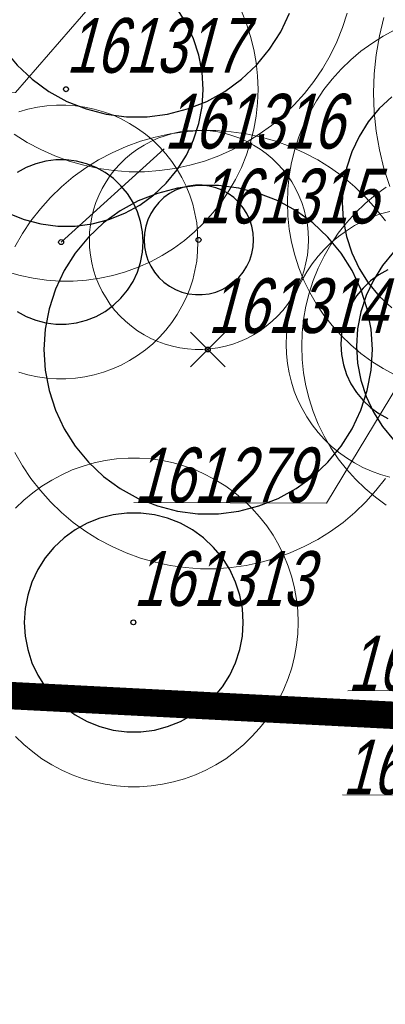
# Model space of a CAD drawing. Header units: metres. Extents: x 7419449 to 7420144, y 5549519 to 5549653.
# Tile 4 of 67: x 7419470.7 to 7419477.38, y 5549524.21 to 5549542.18. Entities that reach past the tile are written whole.
import ezdxf
from ezdxf.enums import TextEntityAlignment as Align
from ezdxf.lldxf.tags import DXFTag

# ---------------------------------------------------------------- set-up
doc = ezdxf.new("R2010")
doc.units = ezdxf.units.M
doc.layers.add('_4_GRANICA_OPRACOWANIA', color=146, linetype='2', lineweight=53, transparency=0.2)
doc.layers.add('_4_korony', color=7, linetype='Continuous', lineweight=25, true_color=0x7aa300)
for name, color, linetype, lineweight in [('_4_krzewy istniejące', 86, 'Continuous', 30), ('_4_NUMERY_PIKIET', 7, 'Continuous', 15), ('_4_NUMETY_WNIOSEK', 5, 'Continuous', 15), ('_4_SOD', 30, 'Continuous', 20), ('_4_USUNIĘCIE', 1, 'Continuous', 30)]:
    doc.layers.add(name, color=color, linetype=linetype, lineweight=lineweight)
doc.layers.add('_4_PUNKT_INWENTARYZACYJNY', color=7, linetype='Continuous')
doc.styles.add('STANDARD-Working1250', font='arial.ttf', dxfattribs={"height": 2.5})
tags = doc.linetypes.add('2', pattern=[0.9, 0.6, -0.3]).pattern_tags.tags
tags[6:7] = [DXFTag(74, 4), DXFTag(75, 0), DXFTag(340, '0'), DXFTag(46, 1.0), DXFTag(50, 0.0), DXFTag(44, 0.0), DXFTag(45, 0.0)]
tags[4:5] = [DXFTag(74, 4), DXFTag(75, 0), DXFTag(340, '0'), DXFTag(46, 1.0), DXFTag(50, 0.0), DXFTag(44, 0.0), DXFTag(45, 0.0)]

# ---------------------------------------------------------------- blocks, each defined once
blk = doc.blocks.new('usun. bez dec')
at = {"layer": '_4_USUNIĘCIE', "color": 30, "true_color": 0xf8991e}
for points in [[(-0.318, 0.318), (0.318, -0.318)], [(-0.318, -0.318), (0.318, 0.318)]]:
    blk.add_lwpolyline(points, dxfattribs=at)

msp = doc.modelspace()

# ---------------------------------------------------------------- linework, layer by layer
at = {"layer": '_4_GRANICA_OPRACOWANIA', "lineweight": 30, "ltscale": 3, "const_width": 0.5}
msp.add_lwpolyline([(7419450.062, 5549530.83), (7419458.91, 5549530.45), (7419461.94, 5549530.29), (7419468.08, 5549529.97), (7419483.43, 5549529.18), (7419523.94, 5549526.59), (7419538.19, 5549526.4), (7419548.95, 5549525.8), (7419576.9, 5549524.47), (7419583.97, 5549584.15), (7419584.48, 5549588.54), (7419590.93, 5549644.33), (7419562.5, 5549640.55), (7419487.71, 5549630.61), (7419482.9, 5549629.97), (7419478.25, 5549627.12), (7419462.12, 5549617.26), (7419459.99, 5549593.07), (7419450.09, 5549531.19)], close=True, dxfattribs=at)
at = {"layer": '_4_korony', "linetype": 'Continuous', "flags": 128}
for points in [[(7419470.053, 5549542.299), (7419470.213, 5549541.958), (7419470.415, 5549541.64), (7419470.655, 5549541.349), (7419470.93, 5549541.091), (7419471.235, 5549540.87), (7419471.565, 5549540.689), (7419471.915, 5549540.55), (7419472.28, 5549540.456), (7419472.654, 5549540.409), (7419473.03, 5549540.409), (7419473.404, 5549540.456), (7419473.769, 5549540.55), (7419474.119, 5549540.689), (7419474.449, 5549540.87), (7419474.754, 5549541.091), (7419475.029, 5549541.349), (7419475.269, 5549541.64), (7419475.471, 5549541.958), (7419475.631, 5549542.299)], [(7419470.493, 5549538.646), (7419470.784, 5549538.53), (7419471.089, 5549538.452), (7419471.4, 5549538.413), (7419471.714, 5549538.413), (7419472.025, 5549538.452), (7419472.33, 5549538.53), (7419472.621, 5549538.646), (7419472.897, 5549538.797), (7419473.151, 5549538.982), (7419473.379, 5549539.197), (7419473.58, 5549539.439), (7419473.748, 5549539.704), (7419473.881, 5549539.988), (7419473.978, 5549540.286), (7419474.037, 5549540.595), (7419474.057, 5549540.908), (7419474.037, 5549541.221), (7419473.978, 5549541.53), (7419473.881, 5549541.828), (7419473.748, 5549542.112), (7419473.58, 5549542.377)], [(7419477.498, 5549540.771), (7419477.27, 5549540.556), (7419477.069, 5549540.314), (7419476.901, 5549540.049), (7419476.768, 5549539.765), (7419476.671, 5549539.467), (7419476.612, 5549539.158), (7419476.592, 5549538.845), (7419476.612, 5549538.532), (7419476.671, 5549538.223), (7419476.768, 5549537.925), (7419476.901, 5549537.641), (7419477.069, 5549537.376), (7419477.27, 5549537.134), (7419477.498, 5549536.919)], [(7419470.656, 5549536.856), (7419470.821, 5549536.765), (7419470.996, 5549536.695), (7419471.179, 5549536.649), (7419471.366, 5549536.625), (7419471.554, 5549536.625), (7419471.741, 5549536.649), (7419471.924, 5549536.695), (7419472.099, 5549536.765), (7419472.264, 5549536.856), (7419472.416, 5549536.966), (7419472.553, 5549537.095), (7419472.674, 5549537.24), (7419472.774, 5549537.399), (7419472.855, 5549537.57), (7419472.913, 5549537.749), (7419472.948, 5549537.934), (7419472.96, 5549538.122), (7419472.948, 5549538.31), (7419472.913, 5549538.495), (7419472.855, 5549538.674), (7419472.774, 5549538.845), (7419472.674, 5549539.004), (7419472.553, 5549539.149), (7419472.416, 5549539.278), (7419472.264, 5549539.388), (7419472.099, 5549539.479), (7419471.924, 5549539.549), (7419471.741, 5549539.595), (7419471.554, 5549539.619), (7419471.366, 5549539.619), (7419471.179, 5549539.595), (7419470.996, 5549539.549), (7419470.821, 5549539.479), (7419470.656, 5549539.388)], [(7419477.532, 5549537.934), (7419477.331, 5549537.692), (7419477.163, 5549537.427), (7419477.03, 5549537.143), (7419476.933, 5549536.845), (7419476.874, 5549536.536), (7419476.854, 5549536.223), (7419476.874, 5549535.91), (7419476.933, 5549535.601), (7419477.03, 5549535.303), (7419477.163, 5549535.019), (7419477.331, 5549534.754), (7419477.532, 5549534.512)], [(7419477.429, 5549537.612), (7419477.264, 5549537.521), (7419477.112, 5549537.411), (7419476.975, 5549537.282), (7419476.854, 5549537.137), (7419476.754, 5549536.978), (7419476.673, 5549536.807), (7419476.615, 5549536.628), (7419476.58, 5549536.443), (7419476.568, 5549536.255), (7419476.58, 5549536.067), (7419476.615, 5549535.882), (7419476.673, 5549535.703), (7419476.754, 5549535.532), (7419476.854, 5549535.373), (7419476.975, 5549535.228), (7419477.112, 5549535.099), (7419477.264, 5549534.989), (7419477.429, 5549534.898)]]:
    msp.add_lwpolyline(points, dxfattribs=at)
for points in [[(7419477.146, 5549536.157), (7419477.122, 5549536.533), (7419477.052, 5549536.903), (7419476.935, 5549537.261), (7419476.775, 5549537.602), (7419476.573, 5549537.92), (7419476.333, 5549538.211), (7419476.058, 5549538.469), (7419475.753, 5549538.69), (7419475.423, 5549538.871), (7419475.073, 5549539.01), (7419474.708, 5549539.104), (7419474.334, 5549539.151), (7419473.958, 5549539.151), (7419473.584, 5549539.104), (7419473.219, 5549539.01), (7419472.869, 5549538.871), (7419472.539, 5549538.69), (7419472.234, 5549538.469), (7419471.959, 5549538.211), (7419471.719, 5549537.92), (7419471.517, 5549537.602), (7419471.357, 5549537.261), (7419471.24, 5549536.903), (7419471.17, 5549536.533), (7419471.146, 5549536.157), (7419471.17, 5549535.781), (7419471.24, 5549535.411), (7419471.357, 5549535.053), (7419471.517, 5549534.712), (7419471.719, 5549534.394), (7419471.959, 5549534.103), (7419472.234, 5549533.845), (7419472.539, 5549533.624), (7419472.869, 5549533.443), (7419473.219, 5549533.304), (7419473.584, 5549533.21), (7419473.958, 5549533.163), (7419474.334, 5549533.163), (7419474.708, 5549533.21), (7419475.073, 5549533.304), (7419475.423, 5549533.443), (7419475.753, 5549533.624), (7419476.058, 5549533.845), (7419476.333, 5549534.103), (7419476.573, 5549534.394), (7419476.775, 5549534.712), (7419476.935, 5549535.053), (7419477.052, 5549535.411), (7419477.122, 5549535.781)], [(7419474.976, 5549538.16), (7419474.968, 5549538.285), (7419474.945, 5549538.409), (7419474.906, 5549538.528), (7419474.852, 5549538.642), (7419474.785, 5549538.748), (7419474.705, 5549538.845), (7419474.613, 5549538.931), (7419474.512, 5549539.004), (7419474.402, 5549539.065), (7419474.285, 5549539.111), (7419474.163, 5549539.142), (7419474.039, 5549539.158), (7419473.913, 5549539.158), (7419473.789, 5549539.142), (7419473.667, 5549539.111), (7419473.55, 5549539.065), (7419473.44, 5549539.004), (7419473.339, 5549538.931), (7419473.247, 5549538.845), (7419473.167, 5549538.748), (7419473.1, 5549538.642), (7419473.046, 5549538.528), (7419473.007, 5549538.409), (7419472.984, 5549538.285), (7419472.976, 5549538.16), (7419472.984, 5549538.035), (7419473.007, 5549537.911), (7419473.046, 5549537.792), (7419473.1, 5549537.678), (7419473.167, 5549537.572), (7419473.247, 5549537.475), (7419473.339, 5549537.389), (7419473.44, 5549537.316), (7419473.55, 5549537.255), (7419473.667, 5549537.209), (7419473.789, 5549537.178), (7419473.913, 5549537.162), (7419474.039, 5549537.162), (7419474.163, 5549537.178), (7419474.285, 5549537.209), (7419474.402, 5549537.255), (7419474.512, 5549537.316), (7419474.613, 5549537.389), (7419474.705, 5549537.475), (7419474.785, 5549537.572), (7419474.852, 5549537.678), (7419474.906, 5549537.792), (7419474.945, 5549537.911), (7419474.968, 5549538.035)], [(7419474.788, 5549531.179), (7419474.772, 5549531.43), (7419474.725, 5549531.676), (7419474.648, 5549531.915), (7419474.541, 5549532.143), (7419474.406, 5549532.355), (7419474.246, 5549532.548), (7419474.063, 5549532.72), (7419473.86, 5549532.868), (7419473.64, 5549532.989), (7419473.406, 5549533.081), (7419473.163, 5549533.144), (7419472.914, 5549533.175), (7419472.662, 5549533.175), (7419472.413, 5549533.144), (7419472.17, 5549533.081), (7419471.936, 5549532.989), (7419471.716, 5549532.868), (7419471.513, 5549532.72), (7419471.33, 5549532.548), (7419471.17, 5549532.355), (7419471.035, 5549532.143), (7419470.928, 5549531.915), (7419470.851, 5549531.676), (7419470.804, 5549531.43), (7419470.788, 5549531.179), (7419470.804, 5549530.928), (7419470.851, 5549530.682), (7419470.928, 5549530.443), (7419471.035, 5549530.215), (7419471.17, 5549530.003), (7419471.33, 5549529.81), (7419471.513, 5549529.638), (7419471.716, 5549529.49), (7419471.936, 5549529.369), (7419472.17, 5549529.277), (7419472.413, 5549529.214), (7419472.662, 5549529.183), (7419472.914, 5549529.183), (7419473.163, 5549529.214), (7419473.406, 5549529.277), (7419473.64, 5549529.369), (7419473.86, 5549529.49), (7419474.063, 5549529.638), (7419474.246, 5549529.81), (7419474.406, 5549530.003), (7419474.541, 5549530.215), (7419474.648, 5549530.443), (7419474.725, 5549530.682), (7419474.772, 5549530.928)]]:
    msp.add_lwpolyline(points, close=True, dxfattribs=at)
at = {"layer": '_4_krzewy istniejące', "elevation": 10.18}
msp.add_lwpolyline([(7419533.763, 5549558.395), (7419528.84, 5549526.525), (7419523.94, 5549526.59), (7419483.43, 5549529.18), (7419454.642, 5549530.858), (7419457.792, 5549566.805), (7419533.763, 5549558.395)], dxfattribs=at)
at = {"layer": '_4_NUMERY_PIKIET'}
for points in [[(7419471.46, 5549538.12), (7419473.342, 5549539.822)], [(7419478.06, 5549536.25), (7419476.309, 5549533.358), (7419472.791, 5549533.367)], [(7419484.27, 5549534), (7419480.167, 5549529.944), (7419476.694, 5549529.933)], [(7419484.59, 5549533.39), (7419480.027, 5549528.023), (7419476.598, 5549528.035)]]:
    msp.add_lwpolyline(points, dxfattribs=at)
at = {"layer": '_4_NUMETY_WNIOSEK'}
msp.add_lwpolyline([(7419468.997, 5549540.837), (7419470.629, 5549540.85), (7419472.84, 5549543.4)], dxfattribs=at)
at = {"layer": '_4_PUNKT_INWENTARYZACYJNY'}
for centre in [(7419471.55, 5549540.91), (7419471.46, 5549538.12), (7419473.97, 5549538.16), (7419474.14, 5549536.16), (7419472.78, 5549531.18)]:
    msp.add_circle(centre, 0.045, dxfattribs=at)
at = {"layer": '_4_SOD', "flags": 128}
for points in [[(7419470.475, 5549537.579), (7419470.71, 5549537.512), (7419470.949, 5549537.461), (7419471.191, 5549537.427), (7419471.435, 5549537.41), (7419471.679, 5549537.41), (7419471.923, 5549537.427), (7419472.165, 5549537.461), (7419472.404, 5549537.512), (7419472.639, 5549537.579), (7419472.868, 5549537.663), (7419473.091, 5549537.762), (7419473.307, 5549537.877), (7419473.514, 5549538.006), (7419473.712, 5549538.15), (7419473.899, 5549538.307), (7419474.075, 5549538.477), (7419474.238, 5549538.658), (7419474.389, 5549538.851), (7419474.525, 5549539.053), (7419474.647, 5549539.265), (7419474.754, 5549539.484), (7419474.846, 5549539.711), (7419474.921, 5549539.943), (7419474.981, 5549540.18), (7419475.023, 5549540.421), (7419475.048, 5549540.664), (7419475.057, 5549540.908), (7419475.048, 5549541.152), (7419475.023, 5549541.395), (7419474.981, 5549541.636), (7419474.921, 5549541.873), (7419474.846, 5549542.105), (7419474.754, 5549542.332)], [(7419470.605, 5549540.087), (7419470.842, 5549539.939), (7419471.089, 5549539.808), (7419471.344, 5549539.694), (7419471.606, 5549539.599), (7419471.874, 5549539.522), (7419472.147, 5549539.464), (7419472.424, 5549539.425), (7419472.702, 5549539.405), (7419472.982, 5549539.405), (7419473.26, 5549539.425), (7419473.537, 5549539.464), (7419473.81, 5549539.522), (7419474.078, 5549539.599), (7419474.34, 5549539.694), (7419474.595, 5549539.808), (7419474.842, 5549539.939), (7419475.079, 5549540.087), (7419475.305, 5549540.251), (7419475.519, 5549540.43), (7419475.719, 5549540.624), (7419475.906, 5549540.832), (7419476.078, 5549541.052), (7419476.234, 5549541.283), (7419476.374, 5549541.525), (7419476.496, 5549541.776), (7419476.601, 5549542.035), (7419476.687, 5549542.3)], [(7419477.357, 5549542.22), (7419477.272, 5549541.882), (7419477.212, 5549541.538), (7419477.175, 5549541.191), (7419477.163, 5549540.842), (7419477.175, 5549540.493), (7419477.212, 5549540.146), (7419477.272, 5549539.802), (7419477.357, 5549539.464), (7419477.465, 5549539.132)], [(7419477.558, 5549541.991), (7419477.342, 5549541.876), (7419477.135, 5549541.747), (7419476.937, 5549541.603), (7419476.75, 5549541.446), (7419476.574, 5549541.276), (7419476.411, 5549541.095), (7419476.26, 5549540.902), (7419476.124, 5549540.7), (7419476.002, 5549540.488), (7419475.895, 5549540.269), (7419475.803, 5549540.042), (7419475.728, 5549539.81), (7419475.668, 5549539.573), (7419475.626, 5549539.332), (7419475.601, 5549539.089), (7419475.592, 5549538.845), (7419475.601, 5549538.601), (7419475.626, 5549538.358), (7419475.668, 5549538.117), (7419475.728, 5549537.88), (7419475.803, 5549537.648), (7419475.895, 5549537.421), (7419476.002, 5549537.202), (7419476.124, 5549536.99), (7419476.26, 5549536.788), (7419476.411, 5549536.595), (7419476.574, 5549536.414), (7419476.75, 5549536.244), (7419476.937, 5549536.087), (7419477.135, 5549535.943), (7419477.342, 5549535.814), (7419477.558, 5549535.699)], [(7419470.687, 5549535.744), (7419470.855, 5549535.696), (7419471.026, 5549535.66), (7419471.199, 5549535.636), (7419471.373, 5549535.624), (7419471.547, 5549535.624), (7419471.721, 5549535.636), (7419471.894, 5549535.66), (7419472.065, 5549535.696), (7419472.233, 5549535.744), (7419472.397, 5549535.804), (7419472.556, 5549535.875), (7419472.71, 5549535.957), (7419472.858, 5549536.049), (7419472.999, 5549536.152), (7419473.133, 5549536.264), (7419473.258, 5549536.385), (7419473.375, 5549536.515), (7419473.483, 5549536.653), (7419473.58, 5549536.797), (7419473.667, 5549536.948), (7419473.744, 5549537.105), (7419473.809, 5549537.267), (7419473.863, 5549537.433), (7419473.905, 5549537.602), (7419473.936, 5549537.774), (7419473.954, 5549537.948), (7419473.96, 5549538.122), (7419473.954, 5549538.296), (7419473.936, 5549538.47), (7419473.905, 5549538.642), (7419473.863, 5549538.811), (7419473.809, 5549538.977), (7419473.744, 5549539.139), (7419473.667, 5549539.296), (7419473.58, 5549539.447), (7419473.483, 5549539.591), (7419473.375, 5549539.729), (7419473.258, 5549539.859), (7419473.133, 5549539.98), (7419472.999, 5549540.092), (7419472.858, 5549540.195), (7419472.71, 5549540.287), (7419472.556, 5549540.369), (7419472.397, 5549540.44), (7419472.233, 5549540.5), (7419472.065, 5549540.548), (7419471.894, 5549540.584), (7419471.721, 5549540.608), (7419471.547, 5549540.62), (7419471.373, 5549540.62), (7419471.199, 5549540.608), (7419471.026, 5549540.584), (7419470.855, 5549540.548), (7419470.687, 5549540.5)], [(7419477.382, 5549538.508), (7419477.21, 5549538.728), (7419477.023, 5549538.936), (7419476.823, 5549539.13), (7419476.609, 5549539.309), (7419476.383, 5549539.473), (7419476.146, 5549539.621), (7419475.899, 5549539.752), (7419475.644, 5549539.866), (7419475.382, 5549539.961), (7419475.114, 5549540.038), (7419474.841, 5549540.096), (7419474.564, 5549540.135), (7419474.286, 5549540.155), (7419474.006, 5549540.155), (7419473.728, 5549540.135), (7419473.451, 5549540.096), (7419473.178, 5549540.038), (7419472.91, 5549539.961), (7419472.648, 5549539.866), (7419472.393, 5549539.752), (7419472.146, 5549539.621), (7419471.909, 5549539.473), (7419471.683, 5549539.309), (7419471.469, 5549539.13), (7419471.269, 5549538.936), (7419471.082, 5549538.728), (7419470.91, 5549538.508), (7419470.754, 5549538.277), (7419470.614, 5549538.035)], [(7419477.397, 5549539.125), (7419477.199, 5549538.981), (7419477.012, 5549538.824), (7419476.836, 5549538.654), (7419476.673, 5549538.473), (7419476.522, 5549538.28), (7419476.386, 5549538.078), (7419476.264, 5549537.866), (7419476.157, 5549537.647), (7419476.065, 5549537.42), (7419475.99, 5549537.188), (7419475.93, 5549536.951), (7419475.888, 5549536.71), (7419475.863, 5549536.467), (7419475.854, 5549536.223), (7419475.863, 5549535.979), (7419475.888, 5549535.736), (7419475.93, 5549535.495), (7419475.99, 5549535.258), (7419476.065, 5549535.026), (7419476.157, 5549534.799), (7419476.264, 5549534.58), (7419476.386, 5549534.368), (7419476.522, 5549534.166), (7419476.673, 5549533.973), (7419476.836, 5549533.792), (7419477.012, 5549533.622), (7419477.199, 5549533.465), (7419477.397, 5549533.321)], [(7419477.463, 5549538.681), (7419477.295, 5549538.633), (7419477.131, 5549538.573), (7419476.972, 5549538.502), (7419476.818, 5549538.42), (7419476.67, 5549538.328), (7419476.529, 5549538.225), (7419476.395, 5549538.113), (7419476.27, 5549537.992), (7419476.153, 5549537.862), (7419476.045, 5549537.724), (7419475.948, 5549537.58), (7419475.861, 5549537.429), (7419475.784, 5549537.272), (7419475.719, 5549537.11), (7419475.665, 5549536.944), (7419475.623, 5549536.775), (7419475.592, 5549536.603), (7419475.574, 5549536.429), (7419475.568, 5549536.255), (7419475.574, 5549536.081), (7419475.592, 5549535.907), (7419475.623, 5549535.735), (7419475.665, 5549535.566), (7419475.719, 5549535.4), (7419475.784, 5549535.238), (7419475.861, 5549535.081), (7419475.948, 5549534.93), (7419476.045, 5549534.786), (7419476.153, 5549534.648), (7419476.27, 5549534.518), (7419476.395, 5549534.397), (7419476.529, 5549534.285), (7419476.67, 5549534.182), (7419476.818, 5549534.09), (7419476.972, 5549534.008), (7419477.131, 5549533.937), (7419477.295, 5549533.877), (7419477.463, 5549533.829)], [(7419470.614, 5549534.279), (7419470.754, 5549534.037), (7419470.91, 5549533.806), (7419471.082, 5549533.586), (7419471.269, 5549533.378), (7419471.469, 5549533.184), (7419471.683, 5549533.005), (7419471.909, 5549532.841), (7419472.146, 5549532.693), (7419472.393, 5549532.562), (7419472.648, 5549532.448), (7419472.91, 5549532.353), (7419473.178, 5549532.276), (7419473.451, 5549532.218), (7419473.728, 5549532.179), (7419474.006, 5549532.159), (7419474.286, 5549532.159), (7419474.564, 5549532.179), (7419474.841, 5549532.218), (7419475.114, 5549532.276), (7419475.382, 5549532.353), (7419475.644, 5549532.448), (7419475.899, 5549532.562), (7419476.146, 5549532.693), (7419476.383, 5549532.841), (7419476.609, 5549533.005), (7419476.823, 5549533.184), (7419477.023, 5549533.378), (7419477.21, 5549533.586), (7419477.382, 5549533.806)], [(7419470.63, 5549529.095), (7419470.781, 5549528.95), (7419470.941, 5549528.815), (7419471.11, 5549528.692), (7419471.288, 5549528.581), (7419471.473, 5549528.483), (7419471.664, 5549528.397), (7419471.861, 5549528.326), (7419472.062, 5549528.268), (7419472.267, 5549528.225), (7419472.474, 5549528.195), (7419472.683, 5549528.181), (7419472.893, 5549528.181), (7419473.102, 5549528.195), (7419473.309, 5549528.225), (7419473.514, 5549528.268), (7419473.715, 5549528.326), (7419473.912, 5549528.397), (7419474.103, 5549528.483), (7419474.288, 5549528.581), (7419474.466, 5549528.692), (7419474.635, 5549528.815), (7419474.795, 5549528.95), (7419474.946, 5549529.095), (7419475.086, 5549529.251), (7419475.215, 5549529.416), (7419475.332, 5549529.589), (7419475.437, 5549529.771), (7419475.529, 5549529.959), (7419475.607, 5549530.153), (7419475.672, 5549530.352), (7419475.722, 5549530.555), (7419475.759, 5549530.761), (7419475.781, 5549530.97), (7419475.788, 5549531.179), (7419475.781, 5549531.388), (7419475.759, 5549531.597), (7419475.722, 5549531.803), (7419475.672, 5549532.006), (7419475.607, 5549532.205), (7419475.529, 5549532.399), (7419475.437, 5549532.587), (7419475.332, 5549532.769), (7419475.215, 5549532.942), (7419475.086, 5549533.107), (7419474.946, 5549533.263), (7419474.795, 5549533.408), (7419474.635, 5549533.543), (7419474.466, 5549533.666), (7419474.288, 5549533.777), (7419474.103, 5549533.875), (7419473.912, 5549533.961), (7419473.715, 5549534.032), (7419473.514, 5549534.09), (7419473.309, 5549534.133), (7419473.102, 5549534.163), (7419472.893, 5549534.177), (7419472.683, 5549534.177), (7419472.474, 5549534.163), (7419472.267, 5549534.133), (7419472.062, 5549534.09), (7419471.861, 5549534.032), (7419471.664, 5549533.961), (7419471.473, 5549533.875), (7419471.288, 5549533.777), (7419471.11, 5549533.666), (7419470.941, 5549533.543), (7419470.781, 5549533.408), (7419470.63, 5549533.263)]]:
    msp.add_lwpolyline(points, dxfattribs=at)
msp.add_lwpolyline([(7419475.976, 5549538.16), (7419475.971, 5549538.3), (7419475.957, 5549538.438), (7419475.932, 5549538.576), (7419475.899, 5549538.711), (7419475.855, 5549538.844), (7419475.803, 5549538.973), (7419475.742, 5549539.099), (7419475.672, 5549539.22), (7419475.594, 5549539.336), (7419475.508, 5549539.446), (7419475.415, 5549539.549), (7419475.314, 5549539.646), (7419475.207, 5549539.736), (7419475.094, 5549539.818), (7419474.976, 5549539.892), (7419474.853, 5549539.958), (7419474.725, 5549540.014), (7419474.594, 5549540.062), (7419474.46, 5549540.101), (7419474.323, 5549540.13), (7419474.185, 5549540.149), (7419474.046, 5549540.159), (7419473.906, 5549540.159), (7419473.767, 5549540.149), (7419473.629, 5549540.13), (7419473.492, 5549540.101), (7419473.358, 5549540.062), (7419473.227, 5549540.014), (7419473.099, 5549539.958), (7419472.976, 5549539.892), (7419472.858, 5549539.818), (7419472.745, 5549539.736), (7419472.638, 5549539.646), (7419472.537, 5549539.549), (7419472.444, 5549539.446), (7419472.358, 5549539.336), (7419472.28, 5549539.22), (7419472.21, 5549539.099), (7419472.149, 5549538.973), (7419472.097, 5549538.844), (7419472.053, 5549538.711), (7419472.02, 5549538.576), (7419471.995, 5549538.438), (7419471.981, 5549538.3), (7419471.976, 5549538.16), (7419471.981, 5549538.02), (7419471.995, 5549537.882), (7419472.02, 5549537.744), (7419472.053, 5549537.609), (7419472.097, 5549537.476), (7419472.149, 5549537.347), (7419472.21, 5549537.221), (7419472.28, 5549537.1), (7419472.358, 5549536.984), (7419472.444, 5549536.874), (7419472.537, 5549536.771), (7419472.638, 5549536.674), (7419472.745, 5549536.584), (7419472.858, 5549536.502), (7419472.976, 5549536.428), (7419473.099, 5549536.362), (7419473.227, 5549536.306), (7419473.358, 5549536.258), (7419473.492, 5549536.219), (7419473.629, 5549536.19), (7419473.767, 5549536.171), (7419473.906, 5549536.161), (7419474.046, 5549536.161), (7419474.185, 5549536.171), (7419474.323, 5549536.19), (7419474.46, 5549536.219), (7419474.594, 5549536.258), (7419474.725, 5549536.306), (7419474.853, 5549536.362), (7419474.976, 5549536.428), (7419475.094, 5549536.502), (7419475.207, 5549536.584), (7419475.314, 5549536.674), (7419475.415, 5549536.771), (7419475.508, 5549536.874), (7419475.594, 5549536.984), (7419475.672, 5549537.1), (7419475.742, 5549537.221), (7419475.803, 5549537.347), (7419475.855, 5549537.476), (7419475.899, 5549537.609), (7419475.932, 5549537.744), (7419475.957, 5549537.882), (7419475.971, 5549538.02)], close=True, dxfattribs=at)

# ---------------------------------------------------------------- block references
at = {"layer": '_4_USUNIĘCIE'}
msp.add_blockref('usun. bez dec', (7419474.14, 5549536.16), dxfattribs=at)

# ---------------------------------------------------------------- texts
at = {"layer": '_4_NUMERY_PIKIET', "style": 'STANDARD-Working1250', "oblique": 15, "width": 0.7}
for s, p in [('161317', (7419471.55, 5549540.91)), ('161316', (7419473.342, 5549539.526)), ('161315', (7419473.97, 5549538.16)), ('161314', (7419474.14, 5549536.16)), ('161279', (7419472.791, 5549533.071)), ('161313', (7419472.78, 5549531.18)), ('161272', (7419476.694, 5549529.637)), ('161274', (7419476.598, 5549527.739))]:
    msp.add_text(s, height=1, dxfattribs=at).set_placement(p, align=Align.BOTTOM_LEFT)

doc.saveas('drawing.dxf')
